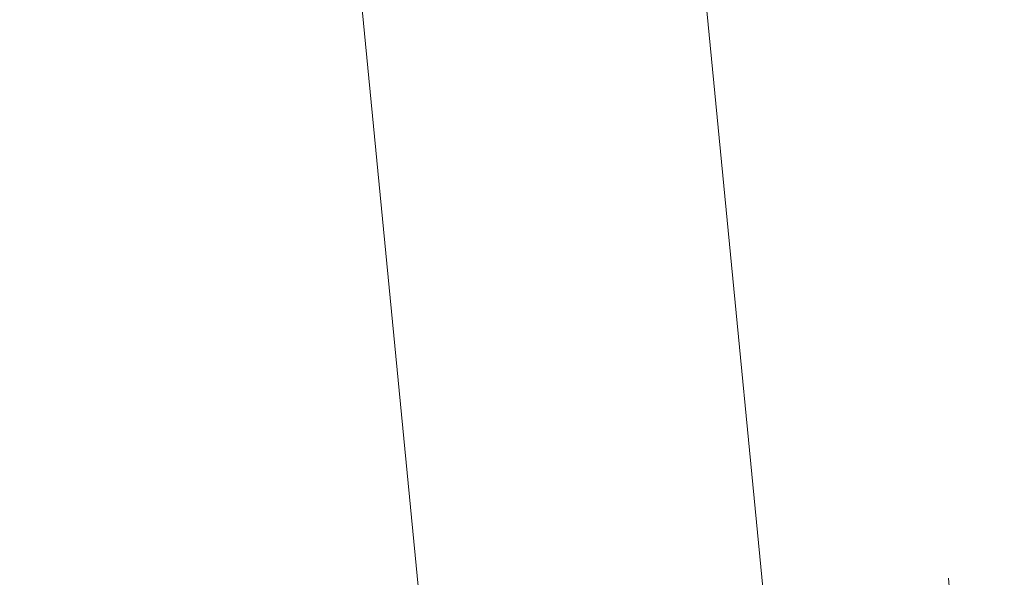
# Model space of a CAD drawing. Header units: millimetres. Extents: x -62314 to 79800, y -34032 to 28340.
# Tile 147 of 256: x 66889 to 66998, y -10347 to -10285. Entities that reach past the tile are written whole.
import ezdxf

# ---------------------------------------------------------------- set-up
doc = ezdxf.new("R2010")
doc.units = ezdxf.units.MM
doc.header["$LTSCALE"] = 508
doc.linetypes.add('Dash Style-6', pattern=[1.04164, 0.625, -0.20828, 0.06943, -0.13893])
doc.layers.add('(00) tekening-stramien-algemeen', color=7, linetype='Dash Style-6', lineweight=0)
doc.layers.add('None', color=7, linetype='Continuous', lineweight=0)

# ---------------------------------------------------------------- blocks, each defined once
blk = doc.blocks.new('bu-b-10')
at = {"layer": 'None', "color": 17, "lineweight": 0, "transparency": 33554687, "flags": 128}
blk.add_lwpolyline([(11044.81, 854.61), (11058.14, 819.03), (9943.49, 401.24), (9930.15, 436.83)], close=True, dxfattribs=at)
blk = doc.blocks.new('blok B 01 (2D)')
at = {"layer": 'None', "color": 17, "lineweight": 0, "transparency": 33554687, "flags": 128}
blk.add_lwpolyline([(67854.77, 18398.59, 0.109455), (60141.36, 30818.11)], format="xyb", dxfattribs=at)
at = {"layer": 'None', "color": 17, "transparency": 33554687, "rotation": 90}
blk.add_blockref('bu-b-10', (68046.99, 8444.05), dxfattribs=at)
blk = doc.blocks.new('Stramien blok B')
at = {"layer": '(00) tekening-stramien-algemeen', "color": 2, "lineweight": 0, "transparency": 33554687}
blk.add_arc((35700.81, -3868.71), 33612.33, 18.044708, 49.822253, dxfattribs=at)

msp = doc.modelspace()

# ---------------------------------------------------------------- block references
at = {"layer": 'None', "color": 17, "transparency": 33554687}
for name, p, rotation in [('blok B 01 (2D)', (-3125.94, -10622.93), 344.9999999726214), ('Stramien blok B', (0, 0), 344.9999645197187)]:
    msp.add_blockref(name, p, dxfattribs=dict(at, rotation=rotation))

doc.saveas('drawing.dxf')
